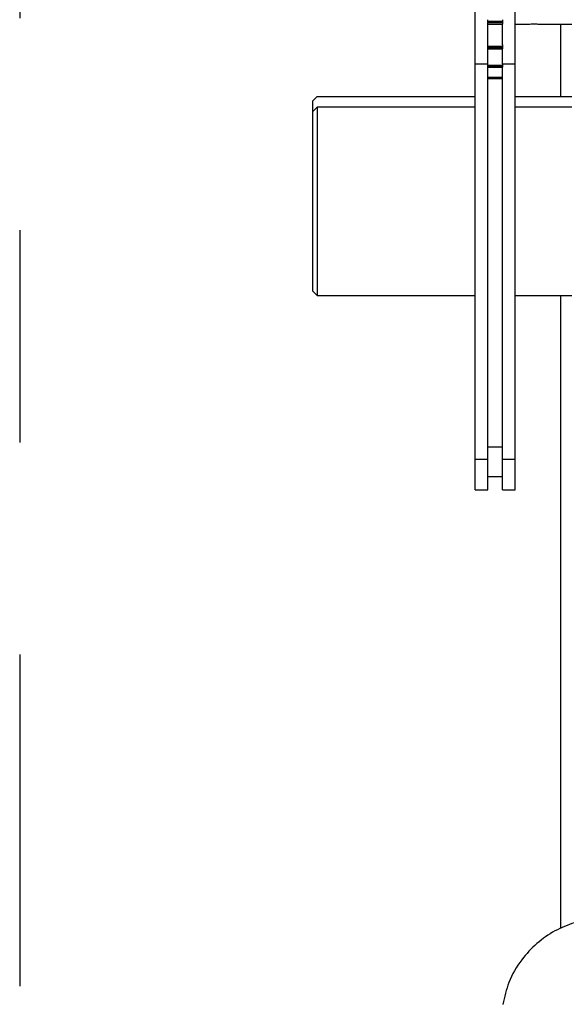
# Model space of a CAD drawing. Header units: inches. Extents: x 170 to 312, y 215 to 248.
# Tile 66 of 216: x 175.731 to 175.989, y 243.799 to 244.263. Entities that reach past the tile are written whole.
import ezdxf

# ---------------------------------------------------------------- set-up
doc = ezdxf.new("R2010")
doc.units = ezdxf.units.IN
doc.header["$LTSCALE"] = 0.25
doc.header["$MEASUREMENT"] = 0
doc.linetypes.add('PHANTOM2', pattern=[1.25, 0.625, -0.125, 0.125, -0.125, 0.125, -0.125])
for name, color, linetype in [('ANNOTATIONS', 1, 'Continuous'), ('HIDDEN', 6, 'PHANTOM2'), ('STANDARD MOTOR LH', 7, 'Continuous')]:
    doc.layers.add(name, color=color, linetype=linetype)
doc.styles.add('ARIAL', font='arial.ttf', dxfattribs={"height": 0.09375})
doc.dimstyles.new('STANDARD$0', dxfattribs={"dimtxt": 0.09375, "dimasz": 0.09375, "dimexe": 0.03125, "dimexo": 0.046875, "dimgap": 0.09, "dimtad": 0, "dimtih": 1, "dimtoh": 1, "dimdec": 4, "dimzin": 0, "dimdsep": 46, "dimtxsty": 'ARIAL', "dimcen": 0.09, "dimadec": 0, "dimazin": 0, "dimtfac": 1, "dimtdec": 4, "dimtofl": 0, "dimtmove": 0, "dimatfit": 1, "dimfxl": 1, "dimtolj": 1, "dimtzin": 0, "dimarcsym": 0})

# ---------------------------------------------------------------- blocks, each defined once
blk = doc.blocks.new('*D23')
at = {"layer": 'ANNOTATIONS', "color": 0, "lineweight": -2, "transparency": 16777216}
for p, q in [((175.73123, 244.66695), (175.73123, 245.27457)), ((176.93192, 243.2737), (176.93192, 245.27457)), ((175.82498, 245.24332), (176.15048, 245.24332)), ((176.83817, 245.24332), (176.51267, 245.24332))]:
    blk.add_line(p, q, dxfattribs=at)
at = {"layer": 'ANNOTATIONS', "color": 0, "transparency": 16777216}
for points in [[(175.82498, 245.25895), (175.82498, 245.2277), (175.73123, 245.24332)], [(176.83817, 245.25895), (176.83817, 245.2277), (176.93192, 245.24332)]]:
    blk.add_solid(points, dxfattribs=at)
at = {"layer": 'defpoints', "color": 0, "transparency": 16777216}
for p in [(175.73123, 245.24332), (175.73123, 244.62008), (176.93192, 243.22683)]:
    blk.add_point(p, dxfattribs=at)
at = {"layer": 'ANNOTATIONS', "color": 0, "transparency": 16777216, "insert": (176.33157, 245.24332), "char_height": 0.09375, "attachment_point": 5, "style": 'ARIAL'}
blk.add_mtext('\\A1;20"', dxfattribs=at)
blk = doc.blocks.new('*D24')
at = {"layer": 'ANNOTATIONS', "color": 0, "lineweight": -2, "transparency": 16777216}
for p, q in [((175.86942, 244.27169), (175.86942, 244.84086)), ((176.93192, 243.2737), (176.93192, 244.84086)), ((175.96317, 244.80961), (176.11556, 244.80961)), ((176.83817, 244.80961), (176.68578, 244.80961))]:
    blk.add_line(p, q, dxfattribs=at)
at = {"layer": 'ANNOTATIONS', "color": 0, "transparency": 16777216}
for points in [[(175.96317, 244.82524), (175.96317, 244.79399), (175.86942, 244.80961)], [(176.83817, 244.82524), (176.83817, 244.79399), (176.93192, 244.80961)]]:
    blk.add_solid(points, dxfattribs=at)
at = {"layer": 'defpoints', "color": 0, "transparency": 16777216}
for p in [(176.93192, 244.80961), (175.86942, 244.22482), (176.93192, 243.22683)]:
    blk.add_point(p, dxfattribs=at)
at = {"layer": 'ANNOTATIONS', "color": 0, "transparency": 16777216, "insert": (176.40067, 244.80961), "char_height": 0.09375, "attachment_point": 5, "style": 'ARIAL'}
blk.add_mtext('\\A1;17 3/8"', dxfattribs=at)

msp = doc.modelspace()

# ---------------------------------------------------------------- linework, layer by layer
at = {"layer": 'HIDDEN'}
msp.add_line((175.73123, 244.62008), (175.73123, 243.58939), dxfattribs=at)
at = {"layer": 'STANDARD MOTOR LH'}
for p, q in [((175.94599, 244.04151), (175.94599, 244.38026)), ((175.96474, 244.04151), (175.96474, 244.38026)), ((175.95193, 244.04151), (175.95193, 244.26299)), ((175.95882, 244.26299), (175.95882, 244.26091)), ((175.95193, 244.26228), (175.95882, 244.26228)), ((175.95882, 244.26175), (175.95193, 244.26175)), ((175.95193, 244.2611), (175.95882, 244.2611)), ((175.95193, 244.26091), (175.95882, 244.26091)), ((175.9588, 244.25127), (175.9588, 244.26091)), ((175.96474, 244.26088), (175.96993, 244.26088)), ((175.97769, 244.26088), (175.99152, 244.26088)), ((175.98623, 244.22679), (175.98623, 244.26088)), ((175.95193, 244.25051), (175.95882, 244.25051)), ((175.95882, 244.25), (175.95193, 244.25)), ((175.95193, 244.24947), (175.95882, 244.24947)), ((175.95193, 244.24937), (175.95882, 244.24937)), ((175.9588, 244.2422), (175.9588, 244.24937)), ((175.95882, 244.25127), (175.95882, 244.24937)), ((175.94599, 244.2422), (175.95193, 244.2422)), ((175.95193, 244.24158), (175.95882, 244.24158)), ((175.95882, 244.24112), (175.95193, 244.24112)), ((175.95193, 244.24076), (175.95882, 244.24076)), ((175.95193, 244.24071), (175.95882, 244.24071)), ((175.9588, 244.04151), (175.9588, 244.24071)), ((175.95882, 244.24237), (175.95882, 244.24071)), ((175.95882, 244.2422), (175.96474, 244.2422)), ((175.95193, 244.23596), (175.9588, 244.23596)), ((175.9588, 244.23558), (175.95193, 244.23558)), ((175.95193, 244.23539), (175.9588, 244.23539)), ((175.95193, 244.23538), (175.9588, 244.23538)), ((175.87137, 244.22679), (175.86942, 244.22482)), ((175.87137, 244.22679), (175.94599, 244.22679)), ((175.96474, 244.22679), (175.99152, 244.22679)), ((175.86942, 244.13503), (175.86942, 244.22482)), ((175.86942, 244.21985), (175.87137, 244.22182)), ((175.94599, 244.22182), (175.87137, 244.22182)), ((175.87137, 244.22182), (175.87137, 244.13308)), ((175.99152, 244.22182), (175.96474, 244.22182)), ((175.86942, 244.13503), (175.87137, 244.13308)), ((175.87137, 244.13308), (175.94599, 244.13308)), ((175.96474, 244.13308), (175.99152, 244.13308)), ((175.98623, 243.83468), (175.98623, 244.13308)), ((175.9588, 244.06149), (175.95193, 244.06149)), ((175.94599, 244.05589), (175.95193, 244.05589)), ((175.9588, 244.05589), (175.96474, 244.05589)), ((175.95193, 244.04776), (175.9588, 244.04776)), ((175.94599, 244.04151), (175.95193, 244.04151)), ((175.9588, 244.04151), (175.96474, 244.04151))]:
    msp.add_line(p, q, dxfattribs=at)
for points, knots in [([(175.96993, 244.26088), (175.96997, 244.26089), (175.97005, 244.26089), (175.97072, 244.26094), (175.97171, 244.261), (175.97295, 244.26104), (175.97428, 244.26105), (175.97556, 244.26102), (175.97666, 244.26096), (175.9774, 244.26091), (175.97776, 244.26088), (175.9777, 244.26089), (175.97769, 244.26089)], [0, 0, 0, 0, 0.107135, 0.214261, 0.321588, 0.429084, 0.536321, 0.643278, 0.750414, 0.857836, 0.965278, 1, 1, 1, 1]), ([(175.99272, 243.83744), (175.9896, 243.83626), (175.98324, 243.83388), (175.97476, 243.82784), (175.96721, 243.81973), (175.96143, 243.80995), (175.95971, 243.80244), (175.95891, 243.79893)], [0, 0, 0, 0, 0.185272, 0.377512, 0.572722, 0.800484, 1, 1, 1, 1])]:
    msp.add_open_spline(points, degree=3, knots=knots, dxfattribs=at)

# ---------------------------------------------------------------- dimensions: what is measured, and where the dimension line sits
at = {"layer": 'ANNOTATIONS'}
for base, p1, p2, text, picture, middle in [((175.73123, 245.24332), (176.93192, 243.22683), (175.73123, 244.62008), '20"', '*D23', (176.33157, 245.24332)), ((176.93192, 244.80961), (175.86942, 244.22482), (176.93192, 243.22683), '17 3/8"', '*D24', (176.40067, 244.80961))]:
    dim = msp.add_linear_dim(base=base, p1=p1, p2=p2, text=text, dimstyle='STANDARD$0', dxfattribs=at)
    dim.commit()
    dim.dimension.update_dxf_attribs({"geometry": picture, "text_midpoint": middle, "dimtype": 160})

doc.saveas('drawing.dxf')
